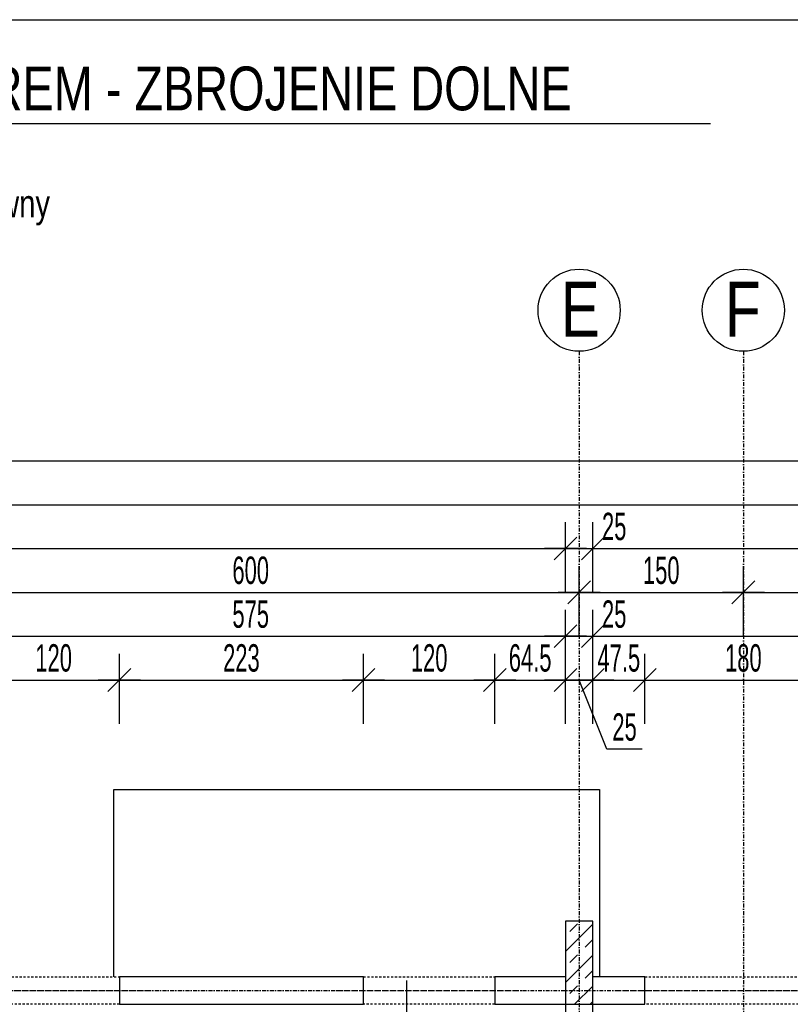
# Model space of a CAD drawing. Header units: millimetres. Extents: x -796 to 5328, y -12126 to -7292.
# Tile 19 of 25: x 1300 to 2004, y -8191 to -7292. Entities that reach past the tile are written whole.
import ezdxf
from ezdxf.enums import TextEntityAlignment as Align

# ---------------------------------------------------------------- set-up
doc = ezdxf.new("R2010")
doc.units = ezdxf.units.MM
doc.header["$LTSCALE"] = 10
doc.linetypes.add('MO', pattern=[0.7, 0.35, -0.17, 0.01, -0.17])
doc.linetypes.add('MP', pattern=[0.36, 0.2, -0.16])
doc.layers.add('BA_obw', color=230, linetype='Continuous', plot=False)
for name, color, linetype in [('BA_szr', 1, 'Continuous'), ('BA_wym', 1, 'Continuous'), ('BD_lpm', 1, 'MP'), ('BD_osm', 1, 'MO'), ('BD_txs', 2, 'Continuous'), ('BD_wic', 1, 'Continuous'), ('BD_wig', 3, 'Continuous'), ('BZ_P_wid', 3, 'Continuous'), ('BZ_sym', 7, 'Continuous'), ('BZ_txg', 3, 'Continuous'), ('BZ_txs', 2, 'Continuous')]:
    doc.layers.add(name, color=color, linetype=linetype)
doc.styles.add('BIKTG', font='bikromsw.shx', dxfattribs={"width": 0.8})
doc.styles.add('BIKTS', font='bikromsw.shx', dxfattribs={"width": 0.8})
doc.styles.add('BIKWYM', font='bikromsw.shx', dxfattribs={"width": 0.6})
doc.dimstyles.new('BA_KR_100_cm', dxfattribs={"dimtxt": 25, "dimasz": 1.666667, "dimexe": 24, "dimexo": 0, "dimgap": 0, "dimtad": 0, "dimdec": 1, "dimrnd": 0.5, "dimzin": 9, "dimdsep": 46, "dimtxsty": 'BIKWYM', "dimblk": 'WYM-KR', "dimcen": 0, "dimdle": 20, "dimclrd": 256, "dimclre": 256, "dimclrt": 2, "dimadec": 0, "dimazin": 0, "dimtfac": 0.033333, "dimtdec": 1, "dimtmove": 0, "dimatfit": 3, "dimldrblk": 'WYM-KR', "dimfxl": 25, "dimfxlon": 1, "dimtvp": 0.8, "dimtolj": 1, "dimarcsym": 0})

# ---------------------------------------------------------------- blocks, each defined once
blk = doc.blocks.new('WYM-KR')
at = {"color": 7, "linetype": 'ByBlock'}
blk.add_line((6.24, 6.24), (-6.24, -6.24), dxfattribs=at)
at = {"linetype": 'ByBlock'}
blk.add_line((11.52, 0), (-11.52, 0), dxfattribs=at)
blk = doc.blocks.new('*D35')
at = {"layer": 'BA_wym', "lineweight": -2}
for p, q in [((1271.02, -7934.56), (1271.02, -7870.56)), ((1391.02, -7934.56), (1391.02, -7870.56)), ((1272.68, -7894.56), (1389.35, -7894.56))]:
    blk.add_line(p, q, dxfattribs=at)
at = {"layer": 'Defpoints', "color": 0}
for p in [(1391.02, -7894.56), (1271.02, -8165.57), (1391.02, -8165.57)]:
    blk.add_point(p, dxfattribs=at)
at = {"layer": 'BA_wym', "lineweight": -2, "xscale": 1.666666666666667, "yscale": 1.666666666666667, "zscale": 1.666666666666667, "rotation": 180}
blk.add_blockref('WYM-KR', (1271.02, -7894.56), dxfattribs=at)
at = {"layer": 'BA_wym', "lineweight": -2, "xscale": 1.666666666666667, "yscale": 1.666666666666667, "zscale": 1.666666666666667}
blk.add_blockref('WYM-KR', (1391.02, -7894.56), dxfattribs=at)
at = {"layer": 'BA_wym', "color": 2, "insert": (1331.02, -7874.56), "char_height": 25, "attachment_point": 5, "style": 'BIKWYM'}
blk.add_mtext('\\A1;120', dxfattribs=at)
blk = doc.blocks.new('*D36')
at = {"layer": 'BA_wym', "lineweight": -2}
for p, q in [((1391.02, -7934.56), (1391.02, -7870.56)), ((1614.02, -7934.56), (1614.02, -7870.56)), ((1392.68, -7894.56), (1612.35, -7894.56))]:
    blk.add_line(p, q, dxfattribs=at)
at = {"layer": 'Defpoints', "color": 0}
for p in [(1614.02, -7894.56), (1391.02, -8165.57), (1614.02, -8165.57)]:
    blk.add_point(p, dxfattribs=at)
at = {"layer": 'BA_wym', "lineweight": -2, "xscale": 1.666666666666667, "yscale": 1.666666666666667, "zscale": 1.666666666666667, "rotation": 180}
blk.add_blockref('WYM-KR', (1391.02, -7894.56), dxfattribs=at)
at = {"layer": 'BA_wym', "lineweight": -2, "xscale": 1.666666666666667, "yscale": 1.666666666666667, "zscale": 1.666666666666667}
blk.add_blockref('WYM-KR', (1614.02, -7894.56), dxfattribs=at)
at = {"layer": 'BA_wym', "color": 2, "insert": (1502.52, -7874.56), "char_height": 25, "attachment_point": 5, "style": 'BIKWYM'}
blk.add_mtext('\\A1;223', dxfattribs=at)
blk = doc.blocks.new('*D37')
at = {"layer": 'BA_wym', "lineweight": -2}
for p, q in [((1614.02, -7934.56), (1614.02, -7870.56)), ((1734.02, -7934.56), (1734.02, -7870.56)), ((1615.68, -7894.56), (1732.35, -7894.56))]:
    blk.add_line(p, q, dxfattribs=at)
at = {"layer": 'Defpoints', "color": 0}
for p in [(1734.02, -7894.56), (1614.02, -8165.57), (1734.02, -8165.57)]:
    blk.add_point(p, dxfattribs=at)
at = {"layer": 'BA_wym', "lineweight": -2, "xscale": 1.666666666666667, "yscale": 1.666666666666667, "zscale": 1.666666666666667, "rotation": 180}
blk.add_blockref('WYM-KR', (1614.02, -7894.56), dxfattribs=at)
at = {"layer": 'BA_wym', "lineweight": -2, "xscale": 1.666666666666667, "yscale": 1.666666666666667, "zscale": 1.666666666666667}
blk.add_blockref('WYM-KR', (1734.02, -7894.56), dxfattribs=at)
at = {"layer": 'BA_wym', "color": 2, "insert": (1674.02, -7874.56), "char_height": 25, "attachment_point": 5, "style": 'BIKWYM'}
blk.add_mtext('\\A1;120', dxfattribs=at)
blk = doc.blocks.new('*D38')
at = {"layer": 'BA_wym', "lineweight": -2}
for p, q in [((1734.02, -7934.56), (1734.02, -7870.56)), ((1798.52, -7934.56), (1798.52, -7870.56)), ((1735.68, -7894.56), (1796.85, -7894.56))]:
    blk.add_line(p, q, dxfattribs=at)
at = {"layer": 'Defpoints', "color": 0}
for p in [(1798.52, -7894.56), (1798.52, -8114.57), (1734.02, -8165.57)]:
    blk.add_point(p, dxfattribs=at)
at = {"layer": 'BA_wym', "lineweight": -2, "xscale": 1.666666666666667, "yscale": 1.666666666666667, "zscale": 1.666666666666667, "rotation": 180}
blk.add_blockref('WYM-KR', (1734.02, -7894.56), dxfattribs=at)
at = {"layer": 'BA_wym', "lineweight": -2, "xscale": 1.666666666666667, "yscale": 1.666666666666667, "zscale": 1.666666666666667}
blk.add_blockref('WYM-KR', (1798.52, -7894.56), dxfattribs=at)
at = {"layer": 'BA_wym', "color": 2, "insert": (1766.27, -7874.56), "char_height": 25, "attachment_point": 5, "style": 'BIKWYM'}
blk.add_mtext('\\A1;64.5', dxfattribs=at)
blk = doc.blocks.new('*D39')
at = {"layer": 'BA_wym', "lineweight": -2}
for p, q in [((1798.52, -7934.56), (1798.52, -7870.56)), ((1823.52, -7934.56), (1823.52, -7870.56)), ((1796.85, -7894.56), (1795.18, -7894.56)), ((1798.52, -7894.56), (1823.52, -7894.56)), ((1836.3, -7957.6), (1811.02, -7894.56)), ((1825.18, -7894.56), (1826.85, -7894.56)), ((1868.68, -7957.6), (1836.3, -7957.6))]:
    blk.add_line(p, q, dxfattribs=at)
at = {"layer": 'Defpoints', "color": 0}
for p in [(1823.52, -7894.56), (1798.52, -8114.57), (1823.52, -8114.57)]:
    blk.add_point(p, dxfattribs=at)
at = {"layer": 'BA_wym', "lineweight": -2, "xscale": 1.666666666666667, "yscale": 1.666666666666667, "zscale": 1.666666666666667}
blk.add_blockref('WYM-KR', (1798.52, -7894.56), dxfattribs=at)
at = {"layer": 'BA_wym', "lineweight": -2, "xscale": 1.666666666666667, "yscale": 1.666666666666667, "zscale": 1.666666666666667, "rotation": 180}
blk.add_blockref('WYM-KR', (1823.52, -7894.56), dxfattribs=at)
at = {"layer": 'BA_wym', "color": 2, "insert": (1852.49, -7937.6), "char_height": 25, "attachment_point": 5, "style": 'BIKWYM'}
blk.add_mtext('\\A1;25', dxfattribs=at)
blk = doc.blocks.new('*D40')
at = {"layer": 'BA_wym', "lineweight": -2}
for p, q in [((1823.52, -7934.56), (1823.52, -7870.56)), ((1871.02, -7934.56), (1871.02, -7870.56)), ((1821.85, -7894.56), (1820.18, -7894.56)), ((1823.52, -7894.56), (1871.02, -7894.56)), ((1872.68, -7894.56), (1874.35, -7894.56))]:
    blk.add_line(p, q, dxfattribs=at)
at = {"layer": 'Defpoints', "color": 0}
for p in [(1871.02, -7894.56), (1823.52, -8114.57), (1871.02, -8165.57)]:
    blk.add_point(p, dxfattribs=at)
at = {"layer": 'BA_wym', "lineweight": -2, "xscale": 1.666666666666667, "yscale": 1.666666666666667, "zscale": 1.666666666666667}
blk.add_blockref('WYM-KR', (1823.52, -7894.56), dxfattribs=at)
at = {"layer": 'BA_wym', "lineweight": -2, "xscale": 1.666666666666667, "yscale": 1.666666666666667, "zscale": 1.666666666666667, "rotation": 180}
blk.add_blockref('WYM-KR', (1871.02, -7894.56), dxfattribs=at)
at = {"layer": 'BA_wym', "color": 2, "insert": (1847.27, -7874.56), "char_height": 25, "attachment_point": 5, "style": 'BIKWYM'}
blk.add_mtext('\\A1;47.5', dxfattribs=at)
blk = doc.blocks.new('*D41')
at = {"layer": 'BA_wym', "lineweight": -2}
for p, q in [((1871.02, -7934.56), (1871.02, -7870.56)), ((2051.02, -7934.56), (2051.02, -7870.56)), ((1872.68, -7894.56), (2049.35, -7894.56))]:
    blk.add_line(p, q, dxfattribs=at)
at = {"layer": 'Defpoints', "color": 0}
for p in [(2051.02, -7894.56), (1871.02, -8165.57), (2051.02, -8165.57)]:
    blk.add_point(p, dxfattribs=at)
at = {"layer": 'BA_wym', "lineweight": -2, "xscale": 1.666666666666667, "yscale": 1.666666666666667, "zscale": 1.666666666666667, "rotation": 180}
blk.add_blockref('WYM-KR', (1871.02, -7894.56), dxfattribs=at)
at = {"layer": 'BA_wym', "lineweight": -2, "xscale": 1.666666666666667, "yscale": 1.666666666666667, "zscale": 1.666666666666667}
blk.add_blockref('WYM-KR', (2051.02, -7894.56), dxfattribs=at)
at = {"layer": 'BA_wym', "color": 2, "insert": (1961.02, -7874.56), "char_height": 25, "attachment_point": 5, "style": 'BIKWYM'}
blk.add_mtext('\\A1;180', dxfattribs=at)
blk = doc.blocks.new('*D51')
at = {"layer": 'BA_wym', "lineweight": -2}
for p, q in [((1223.52, -7894.56), (1223.52, -7830.56)), ((1798.52, -7894.56), (1798.52, -7830.56)), ((1225.18, -7854.56), (1796.85, -7854.56))]:
    blk.add_line(p, q, dxfattribs=at)
at = {"layer": 'Defpoints', "color": 0}
for p in [(1798.52, -7854.56), (1798.52, -8114.57), (1223.52, -8190.57)]:
    blk.add_point(p, dxfattribs=at)
at = {"layer": 'BA_wym', "lineweight": -2, "xscale": 1.666666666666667, "yscale": 1.666666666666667, "zscale": 1.666666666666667, "rotation": 180}
blk.add_blockref('WYM-KR', (1223.52, -7854.56), dxfattribs=at)
at = {"layer": 'BA_wym', "lineweight": -2, "xscale": 1.666666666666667, "yscale": 1.666666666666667, "zscale": 1.666666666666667}
blk.add_blockref('WYM-KR', (1798.52, -7854.56), dxfattribs=at)
at = {"layer": 'BA_wym', "color": 2, "insert": (1511.02, -7834.56), "char_height": 25, "attachment_point": 5, "style": 'BIKWYM'}
blk.add_mtext('\\A1;575', dxfattribs=at)
blk = doc.blocks.new('*D52')
at = {"layer": 'BA_wym', "lineweight": -2}
for p, q in [((1798.52, -7894.56), (1798.52, -7830.56)), ((1823.51, -7894.56), (1823.51, -7830.56)), ((1796.85, -7854.56), (1795.18, -7854.56)), ((1798.52, -7854.56), (1823.51, -7854.56)), ((1825.18, -7854.56), (1859.23, -7854.56))]:
    blk.add_line(p, q, dxfattribs=at)
at = {"layer": 'Defpoints', "color": 0}
for p in [(1823.51, -7854.56), (1798.52, -8114.57), (1823.51, -8114.57)]:
    blk.add_point(p, dxfattribs=at)
at = {"layer": 'BA_wym', "lineweight": -2, "xscale": 1.666666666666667, "yscale": 1.666666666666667, "zscale": 1.666666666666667}
blk.add_blockref('WYM-KR', (1798.52, -7854.56), dxfattribs=at)
at = {"layer": 'BA_wym', "lineweight": -2, "xscale": 1.666666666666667, "yscale": 1.666666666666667, "zscale": 1.666666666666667, "rotation": 180}
blk.add_blockref('WYM-KR', (1823.51, -7854.56), dxfattribs=at)
at = {"layer": 'BA_wym', "color": 2, "insert": (1843.04, -7834.56), "char_height": 25, "attachment_point": 5, "style": 'BIKWYM'}
blk.add_mtext('\\A1;25', dxfattribs=at)
blk = doc.blocks.new('*D53')
at = {"layer": 'BA_wym', "lineweight": -2}
for p, q in [((1823.51, -7894.56), (1823.51, -7830.56)), ((2488.52, -7894.56), (2488.52, -7830.56)), ((1825.18, -7854.56), (2486.85, -7854.56))]:
    blk.add_line(p, q, dxfattribs=at)
at = {"layer": 'Defpoints', "color": 0}
for p in [(2488.52, -7854.56), (1823.51, -8114.57), (2488.52, -8165.57)]:
    blk.add_point(p, dxfattribs=at)
at = {"layer": 'BA_wym', "lineweight": -2, "xscale": 1.666666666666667, "yscale": 1.666666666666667, "zscale": 1.666666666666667, "rotation": 180}
blk.add_blockref('WYM-KR', (1823.51, -7854.56), dxfattribs=at)
at = {"layer": 'BA_wym', "lineweight": -2, "xscale": 1.666666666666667, "yscale": 1.666666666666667, "zscale": 1.666666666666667}
blk.add_blockref('WYM-KR', (2488.52, -7854.56), dxfattribs=at)
at = {"layer": 'BA_wym', "color": 2, "insert": (2156.02, -7834.56), "char_height": 25, "attachment_point": 5, "style": 'BIKWYM'}
blk.add_mtext('\\A1;665', dxfattribs=at)
blk = doc.blocks.new('*D59')
at = {"layer": 'BA_wym', "lineweight": -2}
for p, q in [((1211.02, -7854.56), (1211.02, -7790.56)), ((1811.02, -7854.56), (1811.02, -7790.56)), ((1212.68, -7814.56), (1809.35, -7814.56))]:
    blk.add_line(p, q, dxfattribs=at)
at = {"layer": 'Defpoints', "color": 0}
for p in [(1811.02, -7814.56), (1811.02, -7994.56), (1211.02, -8165.57)]:
    blk.add_point(p, dxfattribs=at)
at = {"layer": 'BA_wym', "lineweight": -2, "xscale": 1.666666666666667, "yscale": 1.666666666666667, "zscale": 1.666666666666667, "rotation": 180}
blk.add_blockref('WYM-KR', (1211.02, -7814.56), dxfattribs=at)
at = {"layer": 'BA_wym', "lineweight": -2, "xscale": 1.666666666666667, "yscale": 1.666666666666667, "zscale": 1.666666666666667}
blk.add_blockref('WYM-KR', (1811.02, -7814.56), dxfattribs=at)
at = {"layer": 'BA_wym', "color": 2, "insert": (1511.02, -7794.56), "char_height": 25, "attachment_point": 5, "style": 'BIKWYM'}
blk.add_mtext('\\A1;600', dxfattribs=at)
blk = doc.blocks.new('*D60')
at = {"layer": 'BA_wym', "lineweight": -2}
for p, q in [((1811.02, -7854.56), (1811.02, -7790.56)), ((1961.02, -7854.56), (1961.02, -7790.56)), ((1812.68, -7814.56), (1959.35, -7814.56))]:
    blk.add_line(p, q, dxfattribs=at)
at = {"layer": 'Defpoints', "color": 0}
for p in [(1961.02, -7814.56), (1811.02, -7994.56), (1961.02, -8172.17)]:
    blk.add_point(p, dxfattribs=at)
at = {"layer": 'BA_wym', "lineweight": -2, "xscale": 1.666666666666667, "yscale": 1.666666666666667, "zscale": 1.666666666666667, "rotation": 180}
blk.add_blockref('WYM-KR', (1811.02, -7814.56), dxfattribs=at)
at = {"layer": 'BA_wym', "lineweight": -2, "xscale": 1.666666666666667, "yscale": 1.666666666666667, "zscale": 1.666666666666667}
blk.add_blockref('WYM-KR', (1961.02, -7814.56), dxfattribs=at)
at = {"layer": 'BA_wym', "color": 2, "insert": (1886.02, -7794.56), "char_height": 25, "attachment_point": 5, "style": 'BIKWYM'}
blk.add_mtext('\\A1;150', dxfattribs=at)
blk = doc.blocks.new('*D61')
at = {"layer": 'BA_wym', "lineweight": -2}
for p, q in [((1961.02, -7854.56), (1961.02, -7790.56)), ((2501.02, -7854.56), (2501.02, -7790.56)), ((1962.68, -7814.56), (2499.35, -7814.56))]:
    blk.add_line(p, q, dxfattribs=at)
at = {"layer": 'Defpoints', "color": 0}
for p in [(2501.02, -7814.56), (1961.02, -8172.17), (2501.02, -8172.17)]:
    blk.add_point(p, dxfattribs=at)
at = {"layer": 'BA_wym', "lineweight": -2, "xscale": 1.666666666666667, "yscale": 1.666666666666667, "zscale": 1.666666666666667, "rotation": 180}
blk.add_blockref('WYM-KR', (1961.02, -7814.56), dxfattribs=at)
at = {"layer": 'BA_wym', "lineweight": -2, "xscale": 1.666666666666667, "yscale": 1.666666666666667, "zscale": 1.666666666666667}
blk.add_blockref('WYM-KR', (2501.02, -7814.56), dxfattribs=at)
at = {"layer": 'BA_wym', "color": 2, "insert": (2231.02, -7794.56), "char_height": 25, "attachment_point": 5, "style": 'BIKWYM'}
blk.add_mtext('\\A1;540', dxfattribs=at)
blk = doc.blocks.new('*D63')
at = {"layer": 'BA_wym', "lineweight": -2}
for p, q in [((-91.48, -7774.56), (-91.48, -7710.56)), ((2513.52, -7774.56), (2513.52, -7710.56)), ((-89.82, -7734.56), (2511.85, -7734.56))]:
    blk.add_line(p, q, dxfattribs=at)
at = {"layer": 'Defpoints', "color": 0}
for p in [(2513.52, -7734.56), (-91.48, -8165.57), (2513.52, -8165.57)]:
    blk.add_point(p, dxfattribs=at)
at = {"layer": 'BA_wym', "lineweight": -2, "xscale": 1.666666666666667, "yscale": 1.666666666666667, "zscale": 1.666666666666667, "rotation": 180}
blk.add_blockref('WYM-KR', (-91.48, -7734.56), dxfattribs=at)
at = {"layer": 'BA_wym', "lineweight": -2, "xscale": 1.666666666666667, "yscale": 1.666666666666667, "zscale": 1.666666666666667}
blk.add_blockref('WYM-KR', (2513.52, -7734.56), dxfattribs=at)
at = {"layer": 'BA_wym', "color": 2, "insert": (1211.02, -7714.56), "char_height": 25, "attachment_point": 5, "style": 'BIKWYM'}
blk.add_mtext('\\A1;2605', dxfattribs=at)
blk = doc.blocks.new('*D65')
at = {"layer": 'BA_wym', "lineweight": -2}
for p, q in [((623.52, -7814.56), (623.52, -7750.56)), ((1798.51, -7814.56), (1798.51, -7750.56)), ((625.19, -7774.56), (1796.84, -7774.56))]:
    blk.add_line(p, q, dxfattribs=at)
at = {"layer": 'Defpoints', "color": 0}
for p in [(1798.51, -7774.56), (623.52, -8114.57), (1798.51, -8114.57)]:
    blk.add_point(p, dxfattribs=at)
at = {"layer": 'BA_wym', "lineweight": -2, "xscale": 1.666666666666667, "yscale": 1.666666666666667, "zscale": 1.666666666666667, "rotation": 180}
blk.add_blockref('WYM-KR', (623.52, -7774.56), dxfattribs=at)
at = {"layer": 'BA_wym', "lineweight": -2, "xscale": 1.666666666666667, "yscale": 1.666666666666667, "zscale": 1.666666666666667}
blk.add_blockref('WYM-KR', (1798.51, -7774.56), dxfattribs=at)
at = {"layer": 'BA_wym', "color": 2, "insert": (1211.01, -7754.56), "char_height": 25, "attachment_point": 5, "style": 'BIKWYM'}
blk.add_mtext('\\A1;1175', dxfattribs=at)
blk = doc.blocks.new('*D66')
at = {"layer": 'BA_wym', "lineweight": -2}
for p, q in [((1823.51, -7814.56), (1823.51, -7750.56)), ((2513.52, -7814.56), (2513.52, -7750.56)), ((1825.18, -7774.56), (2511.85, -7774.56))]:
    blk.add_line(p, q, dxfattribs=at)
at = {"layer": 'Defpoints', "color": 0}
for p in [(2513.52, -7774.56), (1823.51, -8114.57), (2513.52, -8165.57)]:
    blk.add_point(p, dxfattribs=at)
at = {"layer": 'BA_wym', "lineweight": -2, "xscale": 1.666666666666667, "yscale": 1.666666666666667, "zscale": 1.666666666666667, "rotation": 180}
blk.add_blockref('WYM-KR', (1823.51, -7774.56), dxfattribs=at)
at = {"layer": 'BA_wym', "lineweight": -2, "xscale": 1.666666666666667, "yscale": 1.666666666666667, "zscale": 1.666666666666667}
blk.add_blockref('WYM-KR', (2513.52, -7774.56), dxfattribs=at)
at = {"layer": 'BA_wym', "color": 2, "insert": (2168.52, -7754.56), "char_height": 25, "attachment_point": 5, "style": 'BIKWYM'}
blk.add_mtext('\\A1;690', dxfattribs=at)
blk = doc.blocks.new('*D165')
at = {"layer": 'BA_wym', "lineweight": -2}
for p, q in [((2919.52, -8114.57), (2968.52, -8114.57)), ((2944.52, -8163.9), (2944.52, -8116.23)), ((2919.52, -8165.57), (2968.52, -8165.57))]:
    blk.add_line(p, q, dxfattribs=at)
at = {"layer": 'Defpoints', "color": 0}
for p in [(1823.52, -8114.57), (2944.52, -8114.57), (2513.52, -8165.57)]:
    blk.add_point(p, dxfattribs=at)
at = {"layer": 'BA_wym', "lineweight": -2, "xscale": 1.666666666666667, "yscale": 1.666666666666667, "zscale": 1.666666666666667}
for p, rotation in [((2944.52, -8114.57), 90), ((2944.52, -8165.57), 270)]:
    blk.add_blockref('WYM-KR', p, dxfattribs=dict(at, rotation=rotation))
at = {"layer": 'BA_wym', "color": 2, "insert": (2924.52, -8140.07), "char_height": 25, "attachment_point": 5, "rotation": 90, "style": 'BIKWYM'}
blk.add_mtext('\\A1;51', dxfattribs=at)
blk = doc.blocks.new('*D168')
at = {"layer": 'BA_wym', "lineweight": -2}
for p, q in [((2959.52, -8114.57), (3008.52, -8114.57)), ((2984.52, -8116.23), (2984.52, -10159.9)), ((2959.52, -10161.57), (3008.52, -10161.57))]:
    blk.add_line(p, q, dxfattribs=at)
at = {"layer": 'Defpoints', "color": 0}
for p in [(1823.52, -8114.57), (2513.52, -10161.57), (2984.52, -10161.57)]:
    blk.add_point(p, dxfattribs=at)
at = {"layer": 'BA_wym', "lineweight": -2, "xscale": 1.666666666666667, "yscale": 1.666666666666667, "zscale": 1.666666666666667}
for p, rotation in [((2984.52, -8114.57), 90), ((2984.52, -10161.57), 270)]:
    blk.add_blockref('WYM-KR', p, dxfattribs=dict(at, rotation=rotation))
at = {"layer": 'BA_wym', "color": 2, "insert": (2964.52, -9138.07), "char_height": 25, "attachment_point": 5, "rotation": 90, "style": 'BIKWYM'}
blk.add_mtext('\\A1;2047', dxfattribs=at)
blk = doc.blocks.new('*D169')
at = {"layer": 'BA_wym', "lineweight": -2}
for p, q in [((1798.51, -7814.56), (1798.51, -7750.56)), ((1823.52, -7814.56), (1823.52, -7750.56)), ((1796.84, -7774.56), (1795.17, -7774.56)), ((1798.51, -7774.56), (1823.52, -7774.56)), ((1825.18, -7774.56), (1859.23, -7774.56))]:
    blk.add_line(p, q, dxfattribs=at)
at = {"layer": 'Defpoints', "color": 0}
for p in [(1823.52, -7774.56), (1798.51, -8114.57), (1823.52, -8114.57)]:
    blk.add_point(p, dxfattribs=at)
at = {"layer": 'BA_wym', "lineweight": -2, "xscale": 1.666666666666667, "yscale": 1.666666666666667, "zscale": 1.666666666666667}
blk.add_blockref('WYM-KR', (1798.51, -7774.56), dxfattribs=at)
at = {"layer": 'BA_wym', "lineweight": -2, "xscale": 1.666666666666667, "yscale": 1.666666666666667, "zscale": 1.666666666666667, "rotation": 180}
blk.add_blockref('WYM-KR', (1823.52, -7774.56), dxfattribs=at)
at = {"layer": 'BA_wym', "color": 2, "insert": (1843.04, -7754.56), "char_height": 25, "attachment_point": 5, "style": 'BIKWYM'}
blk.add_mtext('\\A1;25', dxfattribs=at)
blk = doc.blocks.new('*D173')
at = {"layer": 'BA_wym', "lineweight": -2}
for p, q in [((-262.48, -7734.56), (-262.48, -7670.56)), ((2684.52, -7734.56), (2684.52, -7670.56)), ((-260.82, -7694.56), (2682.85, -7694.56))]:
    blk.add_line(p, q, dxfattribs=at)
at = {"layer": 'Defpoints', "color": 0}
for p in [(2684.52, -7694.56), (-262.48, -8428.07), (2684.52, -8428.07)]:
    blk.add_point(p, dxfattribs=at)
at = {"layer": 'BA_wym', "lineweight": -2, "xscale": 1.666666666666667, "yscale": 1.666666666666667, "zscale": 1.666666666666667, "rotation": 180}
blk.add_blockref('WYM-KR', (-262.48, -7694.56), dxfattribs=at)
at = {"layer": 'BA_wym', "lineweight": -2, "xscale": 1.666666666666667, "yscale": 1.666666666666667, "zscale": 1.666666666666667}
blk.add_blockref('WYM-KR', (2684.52, -7694.56), dxfattribs=at)
at = {"layer": 'BA_wym', "color": 2, "insert": (1211.02, -7674.56), "char_height": 25, "attachment_point": 5, "style": 'BIKWYM'}
blk.add_mtext('\\A1;2947', dxfattribs=at)
blk = doc.blocks.new('eoprz')

msp = doc.modelspace()

# ---------------------------------------------------------------- hatches: boundary and pattern name
at = {"layer": 'BA_szr'}
h = msp.add_hatch(dxfattribs=at)
h.set_pattern_fill('BIK_ZELBET', color=256, scale=100, angle=45, pattern_type=2)
h.set_pattern_definition([(45, (-9815.26, -9234.417), (-14.142136, 14.142136), []), (45, (-9822.331, -9227.346), (-14.142136, 14.142136), [10, -10])])
h.paths.add_polyline_path([(1798.52, -8190.57), (1823.52, -8190.57), (1823.52, -8114.57), (1798.52, -8114.57)])

# ---------------------------------------------------------------- linework, layer by layer
at = {"layer": 'BA_obw'}
msp.add_lwpolyline([(-795.82, -7291.86), (3703.32, -7291.86), (3703.32, -11401.26), (-795.82, -11401.26)], close=True, dxfattribs=at)
at = {"layer": 'BD_lpm'}
for points in [[(1391.02, -8190.57), (1271.02, -8190.57), (1271.02, -8165.57), (1391.02, -8165.57)], [(1734.02, -8190.57), (1614.02, -8190.57), (1614.02, -8165.57), (1734.02, -8165.57)], [(2051.02, -8190.57), (1871.02, -8190.57), (1871.02, -8165.57), (2051.02, -8165.57)]]:
    msp.add_lwpolyline(points, close=True, dxfattribs=at)
at = {"layer": 'BD_osm', "color": 5}
for p, q in [((1246.02, -8178.07), (1416.02, -8178.07)), ((1589.02, -8178.07), (1759.02, -8178.07)), ((1846.02, -8178.07), (2076.02, -8178.07))]:
    msp.add_line(p, q, dxfattribs=at)
at = {"layer": 'BD_osm'}
for points in [[(1811.02, -7594.56), (1811.02, -10667.02)], [(1961.02, -7594.56), (1961.02, -10667.02)], [(-662.48, -8178.07), (3084.52, -8178.07)]]:
    msp.add_lwpolyline(points, dxfattribs=at)
at = {"layer": 'BD_wic', "color": 9}
msp.add_lwpolyline([(1386.05, -8165.57), (1386.06, -7994.56), (1829.52, -7994.55), (1829.52, -8165.57)], dxfattribs=at)
at = {"layer": 'BD_wic'}
for centre in [(1811.02, -7557.06), (1961.02, -7557.06)]:
    msp.add_circle(centre, 37.5, dxfattribs=at)
at = {"layer": 'BD_wig'}
msp.add_lwpolyline([(1871.02, -8190.57), (1871.02, -8165.57), (1823.52, -8165.57), (1823.52, -8114.57), (1798.52, -8114.57), (1798.52, -8165.57), (1734.02, -8165.57), (1734.02, -8190.57), (1798.52, -8190.57), (1798.52, -9005.57), (1562.02, -9005.57), (1562.02, -9030.57), (1837.52, -9030.57), (1837.52, -9005.57), (1823.52, -9005.57), (1823.52, -8190.57), (1871.02, -8190.57)], dxfattribs=at)
for points in [[(1798.52, -8190.57), (1823.52, -8190.57), (1823.52, -8114.57), (1798.52, -8114.57)], [(1391.02, -8190.57), (1614.02, -8190.57), (1614.02, -8165.57), (1391.02, -8165.57)]]:
    msp.add_lwpolyline(points, close=True, dxfattribs=at)
at = {"layer": 'BZ_P_wid', "const_width": 1.2}
msp.add_lwpolyline([(1653.46, -9033.57), (1653.46, -8168.57)], dxfattribs=at)
at = {"layer": 'BZ_txg'}
msp.add_lwpolyline([(439.12, -7386.6), (1931.04, -7386.6)], dxfattribs=at)

# ---------------------------------------------------------------- block references
at = {"layer": 'BZ_sym'}
ref = msp.add_blockref('eoprz', (1187.22, -7386.6), dxfattribs=at)
ref.add_attrib('Nazwa', 'PŁYTA STROPOWA NAD 1 I 2 PIĘTREM - ZBROJENIE DOLNE', dxfattribs={"layer": 'BZ_txg', "height": 40, "style": 'BIKTG', "width": 0.8}).set_placement((1187.22, -7354.6), align=Align.MIDDLE_CENTER)

# ---------------------------------------------------------------- texts
at = {"layer": 'BD_txs', "style": 'BIKTS', "width": 0.8}
for s, p in [('E', (1794.21, -7581.12)), ('F', (1944.21, -7581.12))]:
    msp.add_text(s, height=50, dxfattribs=at).set_placement(p)
at = {"layer": 'BZ_txs', "insert": (855.38, -7447.14), "char_height": 25, "width": 724.2451, "attachment_point": 1, "style": 'BIKTS'}
msp.add_mtext('Kierunek poziomy "X" - kierunek główny', dxfattribs=at)

# ---------------------------------------------------------------- dimensions: what is measured, and where the dimension line sits
at = {"layer": 'BA_wym'}
for base, p1, p2, override, picture, middle in [((2684.52, -7694.56), (-262.48, -8428.07), (2684.52, -8428.07), {"dimatfit": 1, "dimfxl": 40}, '*D173', (1211.02, -7674.56)), ((2513.52, -7734.56), (-91.48, -8165.57), (2513.52, -8165.57), {"dimatfit": 1, "dimfxl": 40}, '*D63', (1211.02, -7714.56)), ((1798.51, -7774.56), (623.52, -8114.57), (1798.51, -8114.57), {"dimtmove": 1, "dimatfit": 1, "dimfxl": 40}, '*D65', (1211.01, -7754.56)), ((1823.52, -7774.56), (1798.51, -8114.57), (1823.52, -8114.57), {"dimatfit": 1, "dimfxl": 40}, '*D169', (1843.04, -7754.56)), ((2513.52, -7774.56), (1823.51, -8114.57), (2513.52, -8165.57), {"dimtmove": 1, "dimatfit": 1, "dimfxl": 40}, '*D66', (2168.52, -7754.56)), ((1811.02, -7814.56), (1211.02, -8165.57), (1811.02, -7994.56), {"dimtmove": 1, "dimatfit": 1, "dimfxl": 40}, '*D59', (1511.02, -7794.56)), ((1961.02, -7814.56), (1811.02, -7994.56), (1961.02, -8172.17), {"dimtmove": 1, "dimatfit": 1, "dimfxl": 40}, '*D60', (1886.02, -7794.56)), ((2501.02, -7814.56), (1961.02, -8172.17), (2501.02, -8172.17), {"dimtmove": 1, "dimatfit": 1, "dimfxl": 40}, '*D61', (2231.02, -7794.56)), ((1798.52, -7854.56), (1223.52, -8190.57), (1798.52, -8114.57), {"dimtmove": 1, "dimatfit": 1, "dimfxl": 40}, '*D51', (1511.02, -7834.56)), ((1823.51, -7854.56), (1798.52, -8114.57), (1823.51, -8114.57), {"dimblk": 'WYM-KR', "dimatfit": 1, "dimfxl": 40}, '*D52', (1843.04, -7834.56)), ((2488.52, -7854.56), (1823.51, -8114.57), (2488.52, -8165.57), {"dimtmove": 1, "dimatfit": 1, "dimfxl": 40}, '*D53', (2156.02, -7834.56)), ((1391.02, -7894.56), (1271.02, -8165.57), (1391.02, -8165.57), {"dimtmove": 1, "dimatfit": 1, "dimfxl": 40}, '*D35', (1331.02, -7874.56)), ((1614.02, -7894.56), (1391.02, -8165.57), (1614.02, -8165.57), {"dimtmove": 1, "dimatfit": 1, "dimfxl": 40}, '*D36', (1502.52, -7874.56)), ((1734.02, -7894.56), (1614.02, -8165.57), (1734.02, -8165.57), {"dimtmove": 1, "dimatfit": 1, "dimfxl": 40}, '*D37', (1674.02, -7874.56)), ((1798.52, -7894.56), (1734.02, -8165.57), (1798.52, -8114.57), {"dimtmove": 1, "dimatfit": 1, "dimfxl": 40}, '*D38', (1766.27, -7874.56)), ((2051.02, -7894.56), (1871.02, -8165.57), (2051.02, -8165.57), {"dimtmove": 1, "dimatfit": 1, "dimfxl": 40}, '*D41', (1961.02, -7874.56))]:
    dim = msp.add_linear_dim(base=base, p1=p1, p2=p2, dimstyle='BA_KR_100_cm', override=override, dxfattribs=at)
    dim.commit()
    dim.dimension.update_dxf_attribs({"geometry": picture, "text_midpoint": middle})
for base, p1, p2, override, picture, middle in [((1871.02, -7894.56), (1823.52, -8114.57), (1871.02, -8165.57), {"dimatfit": 1, "dimfxl": 40}, '*D40', (1847.27, -7894.56)), ((1823.52, -7894.56), (1798.52, -8114.57), (1823.52, -8114.57), {"dimblk": 'WYM-KR', "dimtmove": 1, "dimatfit": 1, "dimfxl": 40}, '*D39', (1836.3, -7957.6))]:
    dim = msp.add_linear_dim(base=base, p1=p1, p2=p2, dimstyle='BA_KR_100_cm', override=override, dxfattribs=at)
    dim.commit()
    dim.dimension.update_dxf_attribs({"geometry": picture, "text_midpoint": middle, "dimtype": 160})
for base, p1, p2, picture, middle in [((2944.52, -8114.57), (2513.52, -8165.57), (1823.52, -8114.57), '*D165', (2924.52, -8140.07)), ((2984.52, -10161.57), (1823.52, -8114.57), (2513.52, -10161.57), '*D168', (2964.52, -9138.07))]:
    dim = msp.add_linear_dim(base=base, p1=p1, p2=p2, angle=90, dimstyle='BA_KR_100_cm', override={"dimatfit": 1}, dxfattribs=at)
    dim.commit()
    dim.dimension.update_dxf_attribs({"geometry": picture, "text_midpoint": middle})

doc.saveas('drawing.dxf')
